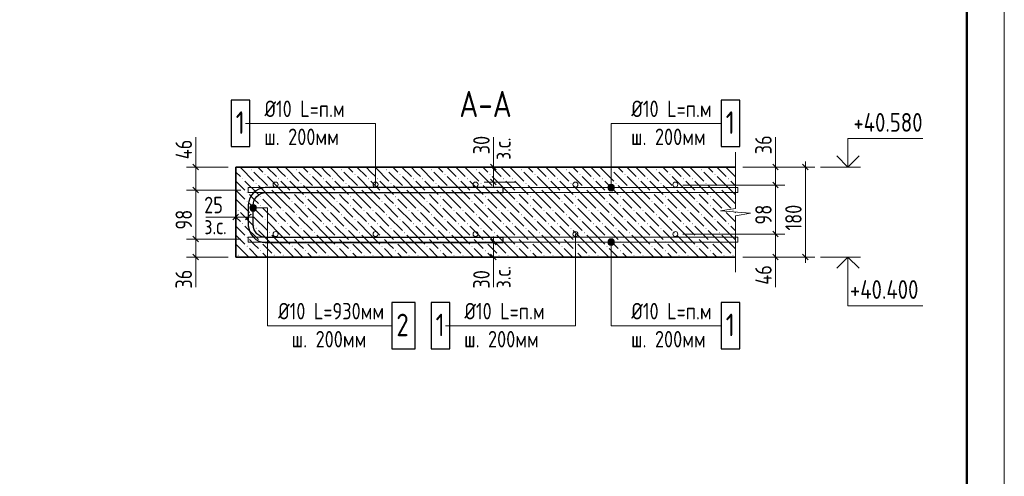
# Model space of a CAD drawing. Header units: millimetres. Extents: x 0 to 34506, y 0 to 42000.
# Tile 14 of 15: x 16565 to 29700, y 26521 to 32614. Entities that reach past the tile are written whole.
import ezdxf

# ---------------------------------------------------------------- set-up
doc = ezdxf.new("R2010")
doc.units = ezdxf.units.MM
for name, color, linetype, lineweight in [('Standard', 7, 'Continuous', 25), ('ЖБ Перекрытие верхний уровень', 7, 'Continuous', 35), ('Позиционная метка линия выноска', 7, 'Continuous', 13), ('Позиционная метка номер позиции', 7, 'Continuous', 13), ('Примечания', 7, 'Continuous', 25), ('Размерная выноска', 7, 'Continuous', 13)]:
    doc.layers.add(name, color=color, linetype=linetype, lineweight=lineweight)
doc.layers.add('Обрамление П-обр. равн.', color=7, linetype='Continuous', lineweight=25, true_color=0x5f1e0f)
doc.layers.add('Фоновоя арматура Х1', color=7, linetype='Continuous', lineweight=18, true_color=0x656565)
doc.styles.add('GOST 2.304-81', font='txt')

msp = doc.modelspace()

# ---------------------------------------------------------------- hatches: boundary and pattern name
at = {"layer": 'ЖБ Перекрытие верхний уровень', "linetype": 'Continuous', "lineweight": 13, "transparency": 33554687}
for points in [[(19653, 30611), (19660, 30617), (19666, 30611), (19660, 30604)], [(20253, 30611), (20260, 30617), (20266, 30611), (20260, 30604)], [(20853, 30611), (20860, 30617), (20866, 30611), (20860, 30604)], [(21453, 30611), (21460, 30617), (21466, 30611), (21460, 30604)], [(22053, 30611), (22060, 30617), (22066, 30611), (22060, 30604)], [(22653, 30611), (22660, 30617), (22666, 30611), (22660, 30604)], [(23253, 30611), (23260, 30617), (23266, 30611), (23260, 30604)], [(23853, 30611), (23860, 30617), (23866, 30611), (23860, 30604)], [(24453, 30611), (24460, 30617), (24466, 30611), (24460, 30604)], [(25053, 30611), (25060, 30617), (25066, 30611), (25060, 30604)], [(25653, 30611), (25660, 30617), (25666, 30611), (25660, 30604)], [(19533, 30491), (19540, 30497), (19546, 30491), (19540, 30484)], [(19833, 30551), (19840, 30557), (19846, 30551), (19840, 30544)], [(20013, 30491), (20020, 30497), (20026, 30491), (20020, 30484)], [(20133, 30491), (20140, 30497), (20146, 30491), (20140, 30484)], [(20433, 30551), (20440, 30557), (20446, 30551), (20440, 30544)], [(20613, 30491), (20620, 30497), (20626, 30491), (20620, 30484)], [(20733, 30491), (20740, 30497), (20746, 30491), (20740, 30484)], [(21033, 30551), (21040, 30557), (21046, 30551), (21040, 30544)], [(21213, 30491), (21220, 30497), (21226, 30491), (21220, 30484)], [(21333, 30491), (21340, 30497), (21346, 30491), (21340, 30484)], [(21633, 30551), (21640, 30557), (21646, 30551), (21640, 30544)], [(21813, 30491), (21820, 30497), (21826, 30491), (21820, 30484)], [(21933, 30491), (21940, 30497), (21946, 30491), (21940, 30484)], [(22233, 30551), (22240, 30557), (22246, 30551), (22240, 30544)], [(22413, 30491), (22420, 30497), (22426, 30491), (22420, 30484)], [(22533, 30491), (22540, 30497), (22546, 30491), (22540, 30484)], [(22833, 30551), (22840, 30557), (22846, 30551), (22840, 30544)], [(23013, 30491), (23020, 30497), (23026, 30491), (23020, 30484)], [(23133, 30491), (23140, 30497), (23146, 30491), (23140, 30484)], [(23433, 30551), (23440, 30557), (23446, 30551), (23440, 30544)], [(23613, 30491), (23620, 30497), (23626, 30491), (23620, 30484)], [(23733, 30491), (23740, 30497), (23746, 30491), (23740, 30484)], [(24033, 30551), (24040, 30557), (24046, 30551), (24040, 30544)], [(24213, 30491), (24220, 30497), (24226, 30491), (24220, 30484)], [(24333, 30491), (24340, 30497), (24346, 30491), (24340, 30484)], [(24633, 30551), (24640, 30557), (24646, 30551), (24640, 30544)], [(24813, 30491), (24820, 30497), (24826, 30491), (24820, 30484)], [(24933, 30491), (24940, 30497), (24946, 30491), (24940, 30484)], [(25233, 30551), (25240, 30557), (25246, 30551), (25240, 30544)], [(25413, 30491), (25420, 30497), (25426, 30491), (25420, 30484)], [(25533, 30491), (25540, 30497), (25546, 30491), (25540, 30484)], [(25833, 30551), (25840, 30557), (25846, 30551), (25840, 30544)], [(26013, 30491), (26020, 30497), (26026, 30491), (26020, 30484)], [(19713, 30431), (19720, 30437), (19726, 30431), (19720, 30424)], [(19893, 30371), (19900, 30377), (19906, 30371), (19900, 30364)], [(20313, 30431), (20320, 30437), (20326, 30431), (20320, 30424)], [(20493, 30371), (20500, 30377), (20506, 30371), (20500, 30364)], [(20913, 30431), (20920, 30437), (20926, 30431), (20920, 30424)], [(21093, 30371), (21100, 30377), (21106, 30371), (21100, 30364)], [(21513, 30431), (21520, 30437), (21526, 30431), (21520, 30424)], [(21693, 30371), (21700, 30377), (21706, 30371), (21700, 30364)], [(22113, 30431), (22120, 30437), (22126, 30431), (22120, 30424)], [(22293, 30371), (22300, 30377), (22306, 30371), (22300, 30364)], [(22713, 30431), (22720, 30437), (22726, 30431), (22720, 30424)], [(22893, 30371), (22900, 30377), (22906, 30371), (22900, 30364)], [(23313, 30431), (23320, 30437), (23326, 30431), (23320, 30424)], [(23493, 30371), (23500, 30377), (23506, 30371), (23500, 30364)], [(23913, 30431), (23920, 30437), (23926, 30431), (23920, 30424)], [(24093, 30371), (24100, 30377), (24106, 30371), (24100, 30364)], [(24513, 30431), (24520, 30437), (24526, 30431), (24520, 30424)], [(24693, 30371), (24700, 30377), (24706, 30371), (24700, 30364)], [(25113, 30431), (25120, 30437), (25126, 30431), (25120, 30424)], [(25293, 30371), (25300, 30377), (25306, 30371), (25300, 30364)], [(25713, 30431), (25720, 30437), (25726, 30431), (25720, 30424)], [(25893, 30371), (25900, 30377), (25906, 30371), (25900, 30364)], [(19593, 30311), (19600, 30317), (19606, 30311), (19600, 30304)], [(19773, 30251), (19780, 30257), (19786, 30251), (19780, 30244)], [(20193, 30311), (20200, 30317), (20206, 30311), (20200, 30304)], [(20373, 30251), (20380, 30257), (20386, 30251), (20380, 30244)], [(20793, 30311), (20800, 30317), (20806, 30311), (20800, 30304)], [(20973, 30251), (20980, 30257), (20986, 30251), (20980, 30244)], [(21393, 30311), (21400, 30317), (21406, 30311), (21400, 30304)], [(21573, 30251), (21580, 30257), (21586, 30251), (21580, 30244)], [(21993, 30311), (22000, 30317), (22006, 30311), (22000, 30304)], [(22173, 30251), (22180, 30257), (22186, 30251), (22180, 30244)], [(22593, 30311), (22600, 30317), (22606, 30311), (22600, 30304)], [(22773, 30251), (22780, 30257), (22786, 30251), (22780, 30244)], [(23193, 30311), (23200, 30317), (23206, 30311), (23200, 30304)], [(23373, 30251), (23380, 30257), (23386, 30251), (23380, 30244)], [(23793, 30311), (23800, 30317), (23806, 30311), (23800, 30304)], [(23973, 30251), (23980, 30257), (23986, 30251), (23980, 30244)], [(24393, 30311), (24400, 30317), (24406, 30311), (24400, 30304)], [(24573, 30251), (24580, 30257), (24586, 30251), (24580, 30244)], [(24993, 30311), (25000, 30317), (25006, 30311), (25000, 30304)], [(25173, 30251), (25180, 30257), (25186, 30251), (25180, 30244)], [(25593, 30311), (25600, 30317), (25606, 30311), (25600, 30304)], [(25773, 30251), (25780, 30257), (25786, 30251), (25780, 30244)], [(19593, 30191), (19600, 30197), (19606, 30191), (19600, 30184)], [(19773, 30131), (19780, 30137), (19786, 30131), (19780, 30124)], [(20193, 30191), (20200, 30197), (20206, 30191), (20200, 30184)], [(20373, 30131), (20380, 30137), (20386, 30131), (20380, 30124)], [(20793, 30191), (20800, 30197), (20806, 30191), (20800, 30184)], [(20973, 30131), (20980, 30137), (20986, 30131), (20980, 30124)], [(21393, 30191), (21400, 30197), (21406, 30191), (21400, 30184)], [(21573, 30131), (21580, 30137), (21586, 30131), (21580, 30124)], [(21993, 30191), (22000, 30197), (22006, 30191), (22000, 30184)], [(22173, 30131), (22180, 30137), (22186, 30131), (22180, 30124)], [(22593, 30191), (22600, 30197), (22606, 30191), (22600, 30184)], [(22773, 30131), (22780, 30137), (22786, 30131), (22780, 30124)], [(23193, 30191), (23200, 30197), (23206, 30191), (23200, 30184)], [(23373, 30131), (23380, 30137), (23386, 30131), (23380, 30124)], [(23793, 30191), (23800, 30197), (23806, 30191), (23800, 30184)], [(23973, 30131), (23980, 30137), (23986, 30131), (23980, 30124)], [(24393, 30191), (24400, 30197), (24406, 30191), (24400, 30184)], [(24573, 30131), (24580, 30137), (24586, 30131), (24580, 30124)], [(24993, 30191), (25000, 30197), (25006, 30191), (25000, 30184)], [(25173, 30131), (25180, 30137), (25186, 30131), (25180, 30124)], [(25593, 30191), (25600, 30197), (25606, 30191), (25600, 30184)], [(25773, 30131), (25780, 30137), (25786, 30131), (25780, 30124)], [(19473, 30071), (19480, 30077), (19486, 30071), (19480, 30064)], [(19653, 30011), (19660, 30017), (19666, 30011), (19660, 30004)], [(19833, 29951), (19840, 29957), (19846, 29951), (19840, 29944)], [(19953, 30071), (19960, 30077), (19966, 30071), (19960, 30064)], [(20073, 30071), (20080, 30077), (20086, 30071), (20080, 30064)], [(20253, 30011), (20260, 30017), (20266, 30011), (20260, 30004)], [(20433, 29951), (20440, 29957), (20446, 29951), (20440, 29944)], [(20553, 30071), (20560, 30077), (20566, 30071), (20560, 30064)], [(20673, 30071), (20680, 30077), (20686, 30071), (20680, 30064)], [(20853, 30011), (20860, 30017), (20866, 30011), (20860, 30004)], [(21033, 29951), (21040, 29957), (21046, 29951), (21040, 29944)], [(21153, 30071), (21160, 30077), (21166, 30071), (21160, 30064)], [(21273, 30071), (21280, 30077), (21286, 30071), (21280, 30064)], [(21453, 30011), (21460, 30017), (21466, 30011), (21460, 30004)], [(21633, 29951), (21640, 29957), (21646, 29951), (21640, 29944)], [(21753, 30071), (21760, 30077), (21766, 30071), (21760, 30064)], [(21873, 30071), (21880, 30077), (21886, 30071), (21880, 30064)], [(22053, 30011), (22060, 30017), (22066, 30011), (22060, 30004)], [(22233, 29951), (22240, 29957), (22246, 29951), (22240, 29944)], [(22353, 30071), (22360, 30077), (22366, 30071), (22360, 30064)], [(22473, 30071), (22480, 30077), (22486, 30071), (22480, 30064)], [(22653, 30011), (22660, 30017), (22666, 30011), (22660, 30004)], [(22833, 29951), (22840, 29957), (22846, 29951), (22840, 29944)], [(22953, 30071), (22960, 30077), (22966, 30071), (22960, 30064)], [(23073, 30071), (23080, 30077), (23086, 30071), (23080, 30064)], [(23253, 30011), (23260, 30017), (23266, 30011), (23260, 30004)], [(23433, 29951), (23440, 29957), (23446, 29951), (23440, 29944)], [(23553, 30071), (23560, 30077), (23566, 30071), (23560, 30064)], [(23673, 30071), (23680, 30077), (23686, 30071), (23680, 30064)], [(23853, 30011), (23860, 30017), (23866, 30011), (23860, 30004)], [(24033, 29951), (24040, 29957), (24046, 29951), (24040, 29944)], [(24153, 30071), (24160, 30077), (24166, 30071), (24160, 30064)], [(24273, 30071), (24280, 30077), (24286, 30071), (24280, 30064)], [(24453, 30011), (24460, 30017), (24466, 30011), (24460, 30004)], [(24633, 29951), (24640, 29957), (24646, 29951), (24640, 29944)], [(24753, 30071), (24760, 30077), (24766, 30071), (24760, 30064)], [(24873, 30071), (24880, 30077), (24886, 30071), (24880, 30064)], [(25053, 30011), (25060, 30017), (25066, 30011), (25060, 30004)], [(25233, 29951), (25240, 29957), (25246, 29951), (25240, 29944)], [(25353, 30071), (25360, 30077), (25366, 30071), (25360, 30064)], [(25473, 30071), (25480, 30077), (25486, 30071), (25480, 30064)], [(25653, 30011), (25660, 30017), (25666, 30011), (25660, 30004)], [(25833, 29951), (25840, 29957), (25846, 29951), (25840, 29944)], [(25953, 30071), (25960, 30077), (25966, 30071), (25960, 30064)], [(26073, 30071), (26080, 30077), (26086, 30071), (26080, 30064)], [(19533, 29891), (19540, 29897), (19546, 29891), (19540, 29884)], [(19713, 29831), (19720, 29837), (19726, 29831), (19720, 29824)], [(20013, 29891), (20020, 29897), (20026, 29891), (20020, 29884)], [(20133, 29891), (20140, 29897), (20146, 29891), (20140, 29884)], [(20313, 29831), (20320, 29837), (20326, 29831), (20320, 29824)], [(20613, 29891), (20620, 29897), (20626, 29891), (20620, 29884)], [(20733, 29891), (20740, 29897), (20746, 29891), (20740, 29884)], [(20913, 29831), (20920, 29837), (20926, 29831), (20920, 29824)], [(21213, 29891), (21220, 29897), (21226, 29891), (21220, 29884)], [(21333, 29891), (21340, 29897), (21346, 29891), (21340, 29884)], [(21513, 29831), (21520, 29837), (21526, 29831), (21520, 29824)], [(21813, 29891), (21820, 29897), (21826, 29891), (21820, 29884)], [(21933, 29891), (21940, 29897), (21946, 29891), (21940, 29884)], [(22113, 29831), (22120, 29837), (22126, 29831), (22120, 29824)], [(22413, 29891), (22420, 29897), (22426, 29891), (22420, 29884)], [(22533, 29891), (22540, 29897), (22546, 29891), (22540, 29884)], [(22713, 29831), (22720, 29837), (22726, 29831), (22720, 29824)], [(23013, 29891), (23020, 29897), (23026, 29891), (23020, 29884)], [(23133, 29891), (23140, 29897), (23146, 29891), (23140, 29884)], [(23313, 29831), (23320, 29837), (23326, 29831), (23320, 29824)], [(23613, 29891), (23620, 29897), (23626, 29891), (23620, 29884)], [(23733, 29891), (23740, 29897), (23746, 29891), (23740, 29884)], [(23913, 29831), (23920, 29837), (23926, 29831), (23920, 29824)], [(24213, 29891), (24220, 29897), (24226, 29891), (24220, 29884)], [(24333, 29891), (24340, 29897), (24346, 29891), (24340, 29884)], [(24513, 29831), (24520, 29837), (24526, 29831), (24520, 29824)], [(24813, 29891), (24820, 29897), (24826, 29891), (24820, 29884)], [(24933, 29891), (24940, 29897), (24946, 29891), (24940, 29884)], [(25113, 29831), (25120, 29837), (25126, 29831), (25120, 29824)], [(25413, 29891), (25420, 29897), (25426, 29891), (25420, 29884)], [(25533, 29891), (25540, 29897), (25546, 29891), (25540, 29884)], [(25713, 29831), (25720, 29837), (25726, 29831), (25720, 29824)], [(26013, 29891), (26020, 29897), (26026, 29891), (26020, 29884)], [(19593, 29711), (19600, 29717), (19606, 29711), (19600, 29704)], [(19893, 29771), (19900, 29777), (19906, 29771), (19900, 29764)], [(20193, 29711), (20200, 29717), (20206, 29711), (20200, 29704)], [(20493, 29771), (20500, 29777), (20506, 29771), (20500, 29764)], [(20793, 29711), (20800, 29717), (20806, 29711), (20800, 29704)], [(21093, 29771), (21100, 29777), (21106, 29771), (21100, 29764)], [(21393, 29711), (21400, 29717), (21406, 29711), (21400, 29704)], [(21693, 29771), (21700, 29777), (21706, 29771), (21700, 29764)], [(21993, 29711), (22000, 29717), (22006, 29711), (22000, 29704)], [(22293, 29771), (22300, 29777), (22306, 29771), (22300, 29764)], [(22593, 29711), (22600, 29717), (22606, 29711), (22600, 29704)], [(22893, 29771), (22900, 29777), (22906, 29771), (22900, 29764)], [(23193, 29711), (23200, 29717), (23206, 29711), (23200, 29704)], [(23493, 29771), (23500, 29777), (23506, 29771), (23500, 29764)], [(23793, 29711), (23800, 29717), (23806, 29711), (23800, 29704)], [(24093, 29771), (24100, 29777), (24106, 29771), (24100, 29764)], [(24393, 29711), (24400, 29717), (24406, 29711), (24400, 29704)], [(24693, 29771), (24700, 29777), (24706, 29771), (24700, 29764)], [(24993, 29711), (25000, 29717), (25006, 29711), (25000, 29704)], [(25293, 29771), (25300, 29777), (25306, 29771), (25300, 29764)], [(25593, 29711), (25600, 29717), (25606, 29711), (25600, 29704)], [(25893, 29771), (25900, 29777), (25906, 29771), (25900, 29764)], [(19593, 29591), (19600, 29597), (19606, 29591), (19600, 29584)], [(19773, 29651), (19780, 29657), (19786, 29651), (19780, 29644)], [(20193, 29591), (20200, 29597), (20206, 29591), (20200, 29584)], [(20373, 29651), (20380, 29657), (20386, 29651), (20380, 29644)], [(20793, 29591), (20800, 29597), (20806, 29591), (20800, 29584)], [(20973, 29651), (20980, 29657), (20986, 29651), (20980, 29644)], [(21393, 29591), (21400, 29597), (21406, 29591), (21400, 29584)], [(21573, 29651), (21580, 29657), (21586, 29651), (21580, 29644)], [(21993, 29591), (22000, 29597), (22006, 29591), (22000, 29584)], [(22173, 29651), (22180, 29657), (22186, 29651), (22180, 29644)], [(22593, 29591), (22600, 29597), (22606, 29591), (22600, 29584)], [(22773, 29651), (22780, 29657), (22786, 29651), (22780, 29644)], [(23193, 29591), (23200, 29597), (23206, 29591), (23200, 29584)], [(23373, 29651), (23380, 29657), (23386, 29651), (23380, 29644)], [(23793, 29591), (23800, 29597), (23806, 29591), (23800, 29584)], [(23973, 29651), (23980, 29657), (23986, 29651), (23980, 29644)], [(24393, 29591), (24400, 29597), (24406, 29591), (24400, 29584)], [(24573, 29651), (24580, 29657), (24586, 29651), (24580, 29644)], [(24993, 29591), (25000, 29597), (25006, 29591), (25000, 29584)], [(25173, 29651), (25180, 29657), (25186, 29651), (25180, 29644)], [(25593, 29591), (25600, 29597), (25606, 29591), (25600, 29584)], [(25773, 29651), (25780, 29657), (25786, 29651), (25780, 29644)], [(19473, 29471), (19480, 29477), (19486, 29471), (19480, 29464)], [(19773, 29531), (19780, 29537), (19786, 29531), (19780, 29524)], [(19953, 29471), (19960, 29477), (19966, 29471), (19960, 29464)], [(20073, 29471), (20080, 29477), (20086, 29471), (20080, 29464)], [(20373, 29531), (20380, 29537), (20386, 29531), (20380, 29524)], [(20553, 29471), (20560, 29477), (20566, 29471), (20560, 29464)], [(20673, 29471), (20680, 29477), (20686, 29471), (20680, 29464)], [(20973, 29531), (20980, 29537), (20986, 29531), (20980, 29524)], [(21153, 29471), (21160, 29477), (21166, 29471), (21160, 29464)], [(21273, 29471), (21280, 29477), (21286, 29471), (21280, 29464)], [(21573, 29531), (21580, 29537), (21586, 29531), (21580, 29524)], [(21753, 29471), (21760, 29477), (21766, 29471), (21760, 29464)], [(21873, 29471), (21880, 29477), (21886, 29471), (21880, 29464)], [(22173, 29531), (22180, 29537), (22186, 29531), (22180, 29524)], [(22353, 29471), (22360, 29477), (22366, 29471), (22360, 29464)], [(22473, 29471), (22480, 29477), (22486, 29471), (22480, 29464)], [(22773, 29531), (22780, 29537), (22786, 29531), (22780, 29524)], [(22953, 29471), (22960, 29477), (22966, 29471), (22960, 29464)], [(23073, 29471), (23080, 29477), (23086, 29471), (23080, 29464)], [(23373, 29531), (23380, 29537), (23386, 29531), (23380, 29524)], [(23553, 29471), (23560, 29477), (23566, 29471), (23560, 29464)], [(23673, 29471), (23680, 29477), (23686, 29471), (23680, 29464)], [(23973, 29531), (23980, 29537), (23986, 29531), (23980, 29524)], [(24153, 29471), (24160, 29477), (24166, 29471), (24160, 29464)], [(24273, 29471), (24280, 29477), (24286, 29471), (24280, 29464)], [(24573, 29531), (24580, 29537), (24586, 29531), (24580, 29524)], [(24753, 29471), (24760, 29477), (24766, 29471), (24760, 29464)], [(24873, 29471), (24880, 29477), (24886, 29471), (24880, 29464)], [(25173, 29531), (25180, 29537), (25186, 29531), (25180, 29524)], [(25353, 29471), (25360, 29477), (25366, 29471), (25360, 29464)], [(25473, 29471), (25480, 29477), (25486, 29471), (25480, 29464)], [(25773, 29531), (25780, 29537), (25786, 29531), (25780, 29524)], [(25953, 29471), (25960, 29477), (25966, 29471), (25960, 29464)], [(26073, 29471), (26080, 29477), (26086, 29471), (26080, 29464)]]:
    msp.add_hatch(color=7, dxfattribs=at).paths.add_polyline_path(points, flags=16)
at = {"layer": 'Позиционная метка линия выноска', "linetype": 'Continuous', "lineweight": 13, "transparency": 33554687}
for points in [[(24494, 30397), (24417, 30397), (24410, 30374)], [(24494, 30397), (24410, 30374), (24500, 30374)], [(24500, 30374), (24410, 30374), (24417, 30352)], [(24478, 30413), (24433, 30413), (24417, 30397)], [(24478, 30413), (24417, 30397), (24494, 30397)], [(24500, 30374), (24417, 30352), (24494, 30352)], [(24494, 30352), (24417, 30352), (24433, 30335)], [(24433, 30413), (24478, 30413), (24455, 30419)], [(24494, 30352), (24433, 30335), (24478, 30335)], [(24478, 30335), (24433, 30335), (24455, 30329)], [(19642, 30080), (19642, 30125), (19635, 30102)], [(19658, 30064), (19658, 30141), (19642, 30125)], [(19658, 30064), (19642, 30125), (19642, 30080)], [(19680, 30057), (19680, 30147), (19658, 30141)], [(19680, 30057), (19658, 30141), (19658, 30064)], [(19703, 30064), (19703, 30141), (19680, 30147)], [(19703, 30064), (19680, 30147), (19680, 30057)], [(19719, 30080), (19719, 30125), (19703, 30141)], [(19719, 30080), (19703, 30141), (19703, 30064)], [(19719, 30125), (19719, 30080), (19725, 30102)], [(24417, 29670), (24494, 29670), (24478, 29686)], [(24417, 29670), (24478, 29686), (24433, 29686)], [(24433, 29686), (24478, 29686), (24455, 29692)], [(24410, 29647), (24500, 29647), (24494, 29670)], [(24410, 29647), (24494, 29670), (24417, 29670)], [(24417, 29625), (24500, 29647), (24410, 29647)], [(24417, 29625), (24494, 29625), (24500, 29647)], [(24433, 29609), (24494, 29625), (24417, 29625)], [(24433, 29609), (24478, 29609), (24494, 29625)], [(24478, 29609), (24433, 29609), (24455, 29602)]]:
    msp.add_hatch(color=7, dxfattribs=at).paths.add_polyline_path(points)

# ---------------------------------------------------------------- linework, layer by layer
at = {"layer": 'Standard', "color": 251, "linetype": 'Continuous', "lineweight": 13, "true_color": 0x656565, "transparency": 33554687}
for p, q in [((18914, 30647), (18789, 30647)), ((18914, 30647), (19039, 30647)), ((18914, 30647), (19347, 30647)), ((22885, 30647), (22760, 30647)), ((22885, 30647), (23010, 30647)), ((22885, 30647), (23185, 30647)), ((27047, 30647), (26214, 30647)), ((26647, 30647), (26522, 30647)), ((26647, 30647), (26772, 30647)), ((27047, 30647), (26922, 30647)), ((27047, 30647), (27172, 30647)), ((22885, 30447), (22760, 30447)), ((22885, 30447), (23010, 30447)), ((22885, 30447), (23184, 30447)), ((26647, 30407), (26522, 30407)), ((26647, 30407), (26772, 30407)), ((18914, 30341), (18789, 30341)), ((18914, 30341), (19039, 30341)), ((18914, 30341), (19514, 30341)), ((19447, 29981), (19447, 30106)), ((19614, 29981), (19614, 30106)), ((19447, 29981), (19447, 29856)), ((19447, 29981), (19447, 29814)), ((19614, 29981), (19614, 29856)), ((19614, 29981), (19614, 29881)), ((18914, 29687), (18789, 29687)), ((18914, 29687), (19039, 29687)), ((18914, 29687), (19514, 29687)), ((26647, 29754), (26522, 29754)), ((26647, 29754), (26772, 29754)), ((22885, 29647), (22760, 29647)), ((22885, 29647), (23010, 29647)), ((22885, 29647), (23184, 29647)), ((18914, 29447), (18789, 29447)), ((18914, 29447), (19039, 29447)), ((18914, 29447), (19347, 29447)), ((22885, 29447), (22760, 29447)), ((22885, 29447), (23010, 29447)), ((27047, 29447), (26214, 29447)), ((26647, 29447), (26522, 29447)), ((26647, 29447), (26772, 29447)), ((27047, 29447), (26922, 29447)), ((27047, 29447), (27172, 29447))]:
    msp.add_line(p, q, dxfattribs=at)
at = {"layer": 'Standard', "color": 7, "linetype": 'Continuous', "lineweight": 13, "transparency": 33554687}
for p, q in [((18876, 30685), (18951, 30610)), ((18914, 30647), (18914, 30722)), ((18914, 30647), (18914, 30341)), ((22923, 30610), (22848, 30685)), ((22885, 30647), (22885, 30722)), ((22885, 30447), (22885, 30647)), ((26610, 30685), (26685, 30610)), ((26647, 30647), (26647, 30722)), ((26647, 30647), (26647, 30407)), ((27085, 30610), (27010, 30685)), ((27047, 30647), (27047, 30722)), ((27247, 30647), (27780, 30647)), ((22923, 30410), (22848, 30485)), ((18876, 30378), (18951, 30303)), ((22885, 30447), (22885, 30372)), ((26610, 30445), (26685, 30370)), ((26647, 30407), (26647, 29754)), ((18914, 30341), (18914, 29687)), ((19447, 29981), (19372, 29981)), ((19485, 30018), (19410, 29943)), ((19614, 29981), (19447, 29981)), ((19651, 30018), (19576, 29943)), ((19614, 29981), (19689, 29981)), ((18876, 29725), (18951, 29650)), ((18914, 29687), (18914, 29447)), ((22848, 29685), (22923, 29610)), ((22885, 29647), (22885, 29722)), ((26610, 29792), (26685, 29717)), ((26647, 29754), (26647, 29447)), ((22885, 29647), (22885, 29447)), ((18876, 29485), (18951, 29410)), ((18914, 29447), (18914, 29372)), ((22848, 29485), (22923, 29410)), ((22885, 29447), (22885, 29372)), ((26610, 29485), (26685, 29410)), ((26647, 29447), (26647, 29372)), ((27085, 29410), (27010, 29485)), ((27047, 29447), (27047, 29372)), ((27247, 29447), (27780, 29447))]:
    msp.add_line(p, q, dxfattribs=at)
msp.add_lwpolyline([(0, 0), (29700, 0), (29700, 42000), (0, 42000), (0, 0)], close=True, dxfattribs=at)
at = {"layer": 'Standard', "color": 7, "linetype": 'Continuous', "lineweight": 50, "transparency": 33554687}
msp.add_lwpolyline([(2000, 41500), (29200, 41500), (29200, 500), (2000, 500), (2000, 41500)], close=True, dxfattribs=at)
at = {"layer": 'Standard', "color": 7, "linetype": 'Continuous', "lineweight": 13, "transparency": 33554687}
for points in [[(27614, 30647), (27614, 31027), (28614, 31027)], [(27465, 30796), (27614, 30647), (27762, 30796)], [(27047, 29447), (27047, 29869), (27047, 29869), (27047, 30647)], [(27465, 29299), (27614, 29447), (27762, 29299)], [(27614, 29447), (27614, 28797), (28614, 28797)]]:
    msp.add_lwpolyline(points, dxfattribs=at)
at = {"layer": 'Standard', "color": 251, "linetype": 'Continuous', "lineweight": 13, "true_color": 0x656565, "transparency": 33554687}
for points in [[(26647, 30647), (26630, 30647), (26630, 30647), (26630, 30647), (26630, 30647), (26214, 30647)], [(26647, 30407), (26630, 30407), (26630, 30407), (26630, 30407), (26630, 30407), (25412, 30407)], [(26647, 29754), (26630, 29754), (26630, 29754), (25412, 29754)], [(22885, 29447), (23107, 29447), (23107, 29447), (23185, 29447)], [(26647, 29447), (26630, 29447), (26630, 29447), (26214, 29447)]]:
    msp.add_lwpolyline(points, dxfattribs=at)
at = {"layer": 'ЖБ Перекрытие верхний уровень', "color": 7, "linetype": 'Continuous', "lineweight": 35, "transparency": 33554687}
for p, q in [((26114, 30647), (19447, 30647)), ((19447, 30647), (19447, 29447)), ((19447, 29447), (26114, 29447))]:
    msp.add_line(p, q, dxfattribs=at)
at = {"layer": 'ЖБ Перекрытие верхний уровень', "color": 9, "linetype": 'Continuous', "lineweight": 13, "true_color": 0xc7c7c7, "transparency": 33554687}
for p, q in [((19510, 30641), (19690, 30461)), ((19623, 30647), (19630, 30641)), ((19743, 30647), (19810, 30581)), ((19863, 30647), (19990, 30521)), ((20050, 30581), (19990, 30641)), ((20110, 30641), (20290, 30461)), ((20223, 30647), (20230, 30641)), ((20343, 30647), (20410, 30581)), ((20463, 30647), (20590, 30521)), ((20650, 30581), (20590, 30641)), ((20710, 30641), (20890, 30461)), ((20823, 30647), (20830, 30641)), ((20943, 30647), (21010, 30581)), ((21063, 30647), (21190, 30521)), ((21250, 30581), (21190, 30641)), ((21310, 30641), (21490, 30461)), ((21423, 30647), (21430, 30641)), ((21543, 30647), (21610, 30581)), ((21663, 30647), (21790, 30521)), ((21850, 30581), (21790, 30641)), ((21910, 30641), (22090, 30461)), ((22023, 30647), (22030, 30641)), ((22143, 30647), (22210, 30581)), ((22263, 30647), (22390, 30521)), ((22450, 30581), (22390, 30641)), ((22510, 30641), (22690, 30461)), ((22623, 30647), (22630, 30641)), ((22743, 30647), (22810, 30581)), ((22863, 30647), (22990, 30521)), ((23050, 30581), (22990, 30641)), ((23110, 30641), (23290, 30461)), ((23223, 30647), (23230, 30641)), ((23343, 30647), (23410, 30581)), ((23463, 30647), (23590, 30521)), ((23650, 30581), (23590, 30641)), ((23710, 30641), (23890, 30461)), ((23823, 30647), (23830, 30641)), ((23943, 30647), (24010, 30581)), ((24063, 30647), (24190, 30521)), ((24250, 30581), (24190, 30641)), ((24310, 30641), (24490, 30461)), ((24423, 30647), (24430, 30641)), ((24543, 30647), (24610, 30581)), ((24663, 30647), (24790, 30521)), ((24850, 30581), (24790, 30641)), ((24910, 30641), (25090, 30461)), ((25023, 30647), (25030, 30641)), ((25143, 30647), (25210, 30581)), ((25263, 30647), (25390, 30521)), ((25450, 30581), (25390, 30641)), ((25510, 30641), (25690, 30461)), ((25623, 30647), (25630, 30641)), ((25743, 30647), (25810, 30581)), ((25863, 30647), (25990, 30521)), ((26050, 30581), (25990, 30641)), ((26110, 30641), (26114, 30637)), ((19450, 30581), (19447, 30584)), ((19510, 30521), (19450, 30581)), ((19690, 30581), (19870, 30401)), ((20050, 30341), (19870, 30521)), ((20110, 30521), (20050, 30581)), ((20290, 30581), (20470, 30401)), ((20650, 30341), (20470, 30521)), ((20710, 30521), (20650, 30581)), ((20890, 30581), (21070, 30401)), ((21250, 30341), (21070, 30521)), ((21310, 30521), (21250, 30581)), ((21490, 30581), (21670, 30401)), ((21850, 30341), (21670, 30521)), ((21910, 30521), (21850, 30581)), ((22090, 30581), (22270, 30401)), ((22450, 30341), (22270, 30521)), ((22510, 30521), (22450, 30581)), ((22690, 30581), (22870, 30401)), ((23050, 30341), (22870, 30521)), ((23110, 30521), (23050, 30581)), ((23290, 30581), (23470, 30401)), ((23650, 30341), (23470, 30521)), ((23710, 30521), (23650, 30581)), ((23890, 30581), (24070, 30401)), ((24250, 30341), (24070, 30521)), ((24310, 30521), (24250, 30581)), ((24490, 30581), (24670, 30401)), ((24850, 30341), (24670, 30521)), ((24910, 30521), (24850, 30581)), ((25090, 30581), (25270, 30401)), ((25450, 30341), (25270, 30521)), ((25510, 30521), (25450, 30581)), ((25690, 30581), (25870, 30401)), ((26050, 30341), (25870, 30521)), ((26110, 30521), (26050, 30581)), ((19450, 30341), (19447, 30344)), ((19450, 30461), (19570, 30341)), ((19450, 30341), (19570, 30221)), ((19570, 30461), (19750, 30281)), ((19930, 30221), (19750, 30401)), ((19930, 30341), (20050, 30221)), ((20050, 30461), (20170, 30341)), ((20050, 30341), (20170, 30221)), ((20170, 30461), (20350, 30281)), ((20530, 30221), (20350, 30401)), ((20530, 30341), (20650, 30221)), ((20650, 30461), (20770, 30341)), ((20650, 30341), (20770, 30221)), ((20770, 30461), (20950, 30281)), ((21130, 30221), (20950, 30401)), ((21130, 30341), (21250, 30221)), ((21250, 30461), (21370, 30341)), ((21250, 30341), (21370, 30221)), ((21370, 30461), (21550, 30281)), ((21730, 30221), (21550, 30401)), ((21730, 30341), (21850, 30221)), ((21850, 30461), (21970, 30341)), ((21850, 30341), (21970, 30221)), ((21970, 30461), (22150, 30281)), ((22330, 30221), (22150, 30401)), ((22330, 30341), (22450, 30221)), ((22450, 30461), (22570, 30341)), ((22450, 30341), (22570, 30221)), ((22570, 30461), (22750, 30281)), ((22930, 30221), (22750, 30401)), ((22930, 30341), (23050, 30221)), ((23050, 30461), (23170, 30341)), ((23050, 30341), (23170, 30221)), ((23170, 30461), (23350, 30281)), ((23530, 30221), (23350, 30401)), ((23530, 30341), (23650, 30221)), ((23650, 30461), (23770, 30341)), ((23650, 30341), (23770, 30221)), ((23770, 30461), (23950, 30281)), ((24130, 30221), (23950, 30401)), ((24130, 30341), (24250, 30221)), ((24250, 30461), (24370, 30341)), ((24250, 30341), (24370, 30221)), ((24370, 30461), (24550, 30281)), ((24730, 30221), (24550, 30401)), ((24730, 30341), (24850, 30221)), ((24850, 30461), (24970, 30341)), ((24850, 30341), (24970, 30221)), ((24970, 30461), (25150, 30281)), ((25330, 30221), (25150, 30401)), ((25330, 30341), (25450, 30221)), ((25450, 30461), (25570, 30341)), ((25450, 30341), (25570, 30221)), ((25570, 30461), (25750, 30281)), ((25930, 30221), (25750, 30401)), ((25930, 30341), (26050, 30221)), ((26050, 30461), (26114, 30397)), ((26050, 30341), (26114, 30277)), ((19447, 30224), (19450, 30221)), ((19450, 30221), (19630, 30041)), ((19690, 30221), (19630, 30281)), ((19750, 30161), (19690, 30221)), ((19810, 30221), (19930, 30101)), ((19930, 30221), (20050, 30101)), ((20050, 30221), (20230, 30041)), ((20290, 30221), (20230, 30281)), ((20350, 30161), (20290, 30221)), ((20410, 30221), (20530, 30101)), ((20530, 30221), (20650, 30101)), ((20650, 30221), (20830, 30041)), ((20890, 30221), (20830, 30281)), ((20950, 30161), (20890, 30221)), ((21010, 30221), (21130, 30101)), ((21130, 30221), (21250, 30101)), ((21250, 30221), (21430, 30041)), ((21490, 30221), (21430, 30281)), ((21550, 30161), (21490, 30221)), ((21610, 30221), (21730, 30101)), ((21730, 30221), (21850, 30101)), ((21850, 30221), (22030, 30041)), ((22090, 30221), (22030, 30281)), ((22150, 30161), (22090, 30221)), ((22210, 30221), (22330, 30101)), ((22330, 30221), (22450, 30101)), ((22450, 30221), (22630, 30041)), ((22690, 30221), (22630, 30281)), ((22750, 30161), (22690, 30221)), ((22810, 30221), (22930, 30101)), ((22930, 30221), (23050, 30101)), ((23050, 30221), (23230, 30041)), ((23290, 30221), (23230, 30281)), ((23350, 30161), (23290, 30221)), ((23410, 30221), (23530, 30101)), ((23530, 30221), (23650, 30101)), ((23650, 30221), (23830, 30041)), ((23890, 30221), (23830, 30281)), ((23950, 30161), (23890, 30221)), ((24010, 30221), (24130, 30101)), ((24130, 30221), (24250, 30101)), ((24250, 30221), (24430, 30041)), ((24490, 30221), (24430, 30281)), ((24550, 30161), (24490, 30221)), ((24610, 30221), (24730, 30101)), ((24730, 30221), (24850, 30101)), ((24850, 30221), (25030, 30041)), ((25090, 30221), (25030, 30281)), ((25150, 30161), (25090, 30221)), ((25210, 30221), (25330, 30101)), ((25330, 30221), (25450, 30101)), ((25450, 30221), (25630, 30041)), ((25690, 30221), (25630, 30281)), ((25750, 30161), (25690, 30221)), ((25810, 30221), (25930, 30101)), ((25930, 30221), (26050, 30101)), ((26050, 30221), (26114, 30157)), ((19447, 30104), (19450, 30101)), ((19630, 30161), (19810, 29981)), ((19810, 30101), (19990, 29921)), ((20230, 30161), (20410, 29981)), ((20410, 30101), (20590, 29921)), ((20830, 30161), (21010, 29981)), ((21010, 30101), (21190, 29921)), ((21430, 30161), (21610, 29981)), ((21610, 30101), (21790, 29921)), ((22030, 30161), (22210, 29981)), ((22210, 30101), (22390, 29921)), ((22630, 30161), (22810, 29981)), ((22810, 30101), (22990, 29921)), ((23230, 30161), (23410, 29981)), ((23410, 30101), (23590, 29921)), ((23830, 30161), (24010, 29981)), ((24010, 30101), (24190, 29921)), ((24430, 30161), (24610, 29981)), ((24610, 30101), (24790, 29921)), ((25030, 30161), (25210, 29981)), ((25210, 30101), (25390, 29921)), ((25630, 30161), (25810, 29981)), ((25810, 30101), (25990, 29921)), ((19450, 29981), (19447, 29984)), ((19510, 29921), (19450, 29981)), ((19510, 30041), (19690, 29861)), ((19690, 29981), (19870, 29801)), ((20050, 29981), (19990, 30041)), ((20110, 29921), (20050, 29981)), ((20110, 30041), (20290, 29861)), ((20290, 29981), (20470, 29801)), ((20650, 29981), (20590, 30041)), ((20710, 29921), (20650, 29981)), ((20710, 30041), (20890, 29861)), ((20890, 29981), (21070, 29801)), ((21250, 29981), (21190, 30041)), ((21310, 29921), (21250, 29981)), ((21310, 30041), (21490, 29861)), ((21490, 29981), (21670, 29801)), ((21850, 29981), (21790, 30041)), ((21910, 29921), (21850, 29981)), ((21910, 30041), (22090, 29861)), ((22090, 29981), (22270, 29801)), ((22450, 29981), (22390, 30041)), ((22510, 29921), (22450, 29981)), ((22510, 30041), (22690, 29861)), ((22690, 29981), (22870, 29801)), ((23050, 29981), (22990, 30041)), ((23110, 29921), (23050, 29981)), ((23110, 30041), (23290, 29861)), ((23290, 29981), (23470, 29801)), ((23650, 29981), (23590, 30041)), ((23710, 29921), (23650, 29981)), ((23710, 30041), (23890, 29861)), ((23890, 29981), (24070, 29801)), ((24250, 29981), (24190, 30041)), ((24310, 29921), (24250, 29981)), ((24310, 30041), (24490, 29861)), ((24490, 29981), (24670, 29801)), ((24850, 29981), (24790, 30041)), ((24910, 29921), (24850, 29981)), ((24910, 30041), (25090, 29861)), ((25090, 29981), (25270, 29801)), ((25450, 29981), (25390, 30041)), ((25510, 29921), (25450, 29981)), ((25510, 30041), (25690, 29861)), ((25690, 29981), (25870, 29801)), ((26050, 29981), (25990, 30041)), ((26110, 29921), (26050, 29981)), ((26110, 30041), (26114, 30037)), ((19450, 29861), (19570, 29741)), ((19570, 29861), (19750, 29681)), ((20050, 29741), (19870, 29921)), ((20050, 29861), (20170, 29741)), ((20170, 29861), (20350, 29681)), ((20650, 29741), (20470, 29921)), ((20650, 29861), (20770, 29741)), ((20770, 29861), (20950, 29681)), ((21250, 29741), (21070, 29921)), ((21250, 29861), (21370, 29741)), ((21370, 29861), (21550, 29681)), ((21850, 29741), (21670, 29921)), ((21850, 29861), (21970, 29741)), ((21970, 29861), (22150, 29681)), ((22450, 29741), (22270, 29921)), ((22450, 29861), (22570, 29741)), ((22570, 29861), (22750, 29681)), ((23050, 29741), (22870, 29921)), ((23050, 29861), (23170, 29741)), ((23170, 29861), (23350, 29681)), ((23650, 29741), (23470, 29921)), ((23650, 29861), (23770, 29741)), ((23770, 29861), (23950, 29681)), ((24250, 29741), (24070, 29921)), ((24250, 29861), (24370, 29741)), ((24370, 29861), (24550, 29681)), ((24850, 29741), (24670, 29921)), ((24850, 29861), (24970, 29741)), ((24970, 29861), (25150, 29681)), ((25450, 29741), (25270, 29921)), ((25450, 29861), (25570, 29741)), ((25570, 29861), (25750, 29681)), ((26050, 29741), (25870, 29921)), ((26050, 29861), (26114, 29797)), ((19450, 29741), (19447, 29744)), ((19450, 29741), (19570, 29621)), ((19930, 29621), (19750, 29801)), ((19930, 29741), (20050, 29621)), ((20050, 29741), (20170, 29621)), ((20530, 29621), (20350, 29801)), ((20530, 29741), (20650, 29621)), ((20650, 29741), (20770, 29621)), ((21130, 29621), (20950, 29801)), ((21130, 29741), (21250, 29621)), ((21250, 29741), (21370, 29621)), ((21730, 29621), (21550, 29801)), ((21730, 29741), (21850, 29621)), ((21850, 29741), (21970, 29621)), ((22330, 29621), (22150, 29801)), ((22330, 29741), (22450, 29621)), ((22450, 29741), (22570, 29621)), ((22930, 29621), (22750, 29801)), ((22930, 29741), (23050, 29621)), ((23050, 29741), (23170, 29621)), ((23530, 29621), (23350, 29801)), ((23530, 29741), (23650, 29621)), ((23650, 29741), (23770, 29621)), ((24130, 29621), (23950, 29801)), ((24130, 29741), (24250, 29621)), ((24250, 29741), (24370, 29621)), ((24730, 29621), (24550, 29801)), ((24730, 29741), (24850, 29621)), ((24850, 29741), (24970, 29621)), ((25330, 29621), (25150, 29801)), ((25330, 29741), (25450, 29621)), ((25450, 29741), (25570, 29621)), ((25930, 29621), (25750, 29801)), ((25930, 29741), (26050, 29621)), ((26050, 29741), (26114, 29677)), ((19447, 29624), (19450, 29621)), ((19450, 29621), (19623, 29447)), ((19690, 29621), (19630, 29681)), ((19630, 29561), (19743, 29447)), ((19750, 29561), (19690, 29621)), ((19810, 29621), (19930, 29501)), ((19930, 29621), (20050, 29501)), ((20050, 29621), (20223, 29447)), ((20290, 29621), (20230, 29681)), ((20230, 29561), (20343, 29447)), ((20350, 29561), (20290, 29621)), ((20410, 29621), (20530, 29501)), ((20530, 29621), (20650, 29501)), ((20650, 29621), (20823, 29447)), ((20890, 29621), (20830, 29681)), ((20830, 29561), (20943, 29447)), ((20950, 29561), (20890, 29621)), ((21010, 29621), (21130, 29501)), ((21130, 29621), (21250, 29501)), ((21250, 29621), (21423, 29447)), ((21490, 29621), (21430, 29681)), ((21430, 29561), (21543, 29447)), ((21550, 29561), (21490, 29621)), ((21610, 29621), (21730, 29501)), ((21730, 29621), (21850, 29501)), ((21850, 29621), (22023, 29447)), ((22090, 29621), (22030, 29681)), ((22030, 29561), (22143, 29447)), ((22150, 29561), (22090, 29621)), ((22210, 29621), (22330, 29501)), ((22330, 29621), (22450, 29501)), ((22450, 29621), (22623, 29447)), ((22690, 29621), (22630, 29681)), ((22630, 29561), (22743, 29447)), ((22750, 29561), (22690, 29621)), ((22810, 29621), (22930, 29501)), ((22930, 29621), (23050, 29501)), ((23050, 29621), (23223, 29447)), ((23290, 29621), (23230, 29681)), ((23230, 29561), (23343, 29447)), ((23350, 29561), (23290, 29621)), ((23410, 29621), (23530, 29501)), ((23530, 29621), (23650, 29501)), ((23650, 29621), (23823, 29447)), ((23890, 29621), (23830, 29681)), ((23830, 29561), (23943, 29447)), ((23950, 29561), (23890, 29621)), ((24010, 29621), (24130, 29501)), ((24130, 29621), (24250, 29501)), ((24250, 29621), (24423, 29447)), ((24490, 29621), (24430, 29681)), ((24430, 29561), (24543, 29447)), ((24550, 29561), (24490, 29621)), ((24610, 29621), (24730, 29501)), ((24730, 29621), (24850, 29501)), ((24850, 29621), (25023, 29447)), ((25090, 29621), (25030, 29681)), ((25030, 29561), (25143, 29447)), ((25150, 29561), (25090, 29621)), ((25210, 29621), (25330, 29501)), ((25330, 29621), (25450, 29501)), ((25450, 29621), (25623, 29447)), ((25690, 29621), (25630, 29681)), ((25630, 29561), (25743, 29447)), ((25750, 29561), (25690, 29621)), ((25810, 29621), (25930, 29501)), ((25930, 29621), (26050, 29501)), ((26050, 29621), (26114, 29557)), ((19447, 29504), (19450, 29501)), ((19810, 29501), (19863, 29447)), ((20410, 29501), (20463, 29447)), ((21010, 29501), (21063, 29447)), ((21610, 29501), (21663, 29447)), ((22210, 29501), (22263, 29447)), ((22810, 29501), (22863, 29447)), ((23410, 29501), (23463, 29447)), ((24010, 29501), (24063, 29447)), ((24610, 29501), (24663, 29447)), ((25210, 29501), (25263, 29447)), ((25810, 29501), (25863, 29447))]:
    msp.add_line(p, q, dxfattribs=at)
at = {"layer": 'Обрамление П-обр. равн.', "color": 38, "linetype": 'Continuous', "lineweight": 25, "true_color": 0x5f1e0f, "transparency": 33554687}
msp.add_lwpolyline([(23014, 30374), (19842, 30374), (19801, 30368), (19757, 30354), (19717, 30331), (19684, 30304), (19656, 30271), (19634, 30231), (19620, 30187), (19614, 30145), (19614, 29869), (19620, 29828), (19634, 29784), (19656, 29744), (19684, 29711), (19717, 29683), (19757, 29661), (19801, 29646), (19842, 29641), (23014, 29641), (23014, 29707), (19847, 29707), (19816, 29712), (19784, 29722), (19755, 29738), (19731, 29758), (19712, 29782), (19695, 29811), (19685, 29843), (19680, 29874), (19680, 30141), (19685, 30172), (19695, 30204), (19712, 30233), (19731, 30256), (19755, 30276), (19784, 30293), (19816, 30303), (19847, 30307), (23014, 30307), (23014, 30374)], dxfattribs=at)
msp.add_lwpolyline([(23014, 30374), (19842, 30374), (19801, 30368), (19757, 30354), (19717, 30331), (19684, 30304), (19656, 30271), (19634, 30231), (19620, 30187), (19614, 30145), (19614, 29869), (19620, 29828), (19634, 29784), (19656, 29744), (19684, 29711), (19717, 29683), (19757, 29661), (19801, 29646), (19842, 29641), (23014, 29641), (23014, 29707), (19847, 29707), (19816, 29712), (19784, 29722), (19755, 29738), (19731, 29758), (19712, 29782), (19695, 29811), (19685, 29843), (19680, 29874), (19680, 30141), (19685, 30172), (19695, 30204), (19712, 30233), (19731, 30256), (19755, 30276), (19784, 30293), (19816, 30303), (19847, 30307), (23014, 30307), (23014, 30374)], dxfattribs=at)
msp.add_lwpolyline([(23014, 30374), (19842, 30374), (19801, 30368), (19757, 30354), (19717, 30331), (19684, 30304), (19656, 30271), (19634, 30231), (19620, 30187), (19614, 30145), (19614, 29869), (19620, 29828), (19634, 29784), (19656, 29744), (19684, 29711), (19717, 29683), (19757, 29661), (19801, 29646), (19842, 29641), (23014, 29641), (23014, 29707), (19847, 29707), (19816, 29712), (19784, 29722), (19755, 29738), (19731, 29758), (19712, 29782), (19695, 29811), (19685, 29843), (19680, 29874), (19680, 30141), (19685, 30172), (19695, 30204), (19712, 30233), (19731, 30256), (19755, 30276), (19784, 30293), (19816, 30303), (19847, 30307), (23014, 30307), (23014, 30374)], dxfattribs=at)
at = {"layer": 'Позиционная метка линия выноска', "color": 7, "linetype": 'Continuous', "lineweight": 13, "transparency": 33554687}
for p, q in [((24410, 30374), (24410, 30374)), ((24455, 30419), (24455, 30419)), ((24500, 30374), (24500, 30374)), ((24455, 30329), (24455, 30329)), ((19635, 30102), (19635, 30102)), ((19680, 30147), (19680, 30147)), ((19725, 30102), (19725, 30102)), ((19680, 30057), (19680, 30057)), ((24455, 29692), (24455, 29692)), ((24410, 29647), (24410, 29647)), ((24455, 29602), (24455, 29602)), ((24500, 29647), (24500, 29647))]:
    msp.add_line(p, q, dxfattribs=at)
for points in [[(21312, 30414), (21312, 31231), (19577, 31231)], [(25931, 31231), (24455, 31231), (24455, 30374)], [(21538, 28531), (19871, 28531), (19871, 30102), (19680, 30102)], [(23979, 29754), (23979, 28531), (22244, 28531)], [(25931, 28531), (24455, 28531), (24455, 29647)]]:
    msp.add_lwpolyline(points, dxfattribs=at)
for centre in [(24455, 30374), (19680, 30102), (24455, 29647)]:
    msp.add_circle(centre, 45, dxfattribs=at)
at = {"layer": 'Позиционная метка номер позиции', "color": 7, "linetype": 'Continuous', "lineweight": 25, "transparency": 33554687}
for points in [[(19387, 30921), (19637, 30921), (19637, 31541), (19387, 31541), (19387, 30921)], [(25924, 30921), (26174, 30921), (26174, 31541), (25924, 31541), (25924, 30921)], [(21530, 28221), (21840, 28221), (21840, 28841), (21530, 28841), (21530, 28221)], [(22054, 28221), (22304, 28221), (22304, 28841), (22054, 28841), (22054, 28221)], [(25924, 28221), (26174, 28221), (26174, 28841), (25924, 28841), (25924, 28221)]]:
    msp.add_lwpolyline(points, dxfattribs=at)
at = {"layer": 'Примечания', "color": 7, "linetype": 'Continuous', "lineweight": 13, "transparency": 33554687}
for p, q in [((26114, 30847), (26114, 30095)), ((26114, 30095), (25914, 30063)), ((25914, 30063), (26314, 30031)), ((26314, 30031), (26114, 29999)), ((26114, 29999), (26114, 29247)), ((26114, 29247), (26114, 29247))]:
    msp.add_line(p, q, dxfattribs=at)
at = {"layer": 'Размерная выноска', "color": 7, "linetype": 'Continuous', "lineweight": 13, "transparency": 33554687}
for p, q in [((18914, 30647), (18914, 31047)), ((22885, 30647), (22885, 31047)), ((26647, 30647), (26647, 31047)), ((19447, 29981), (19047, 29981)), ((18914, 29447), (18914, 29047)), ((22885, 29447), (22885, 29047)), ((26647, 29447), (26647, 29047))]:
    msp.add_line(p, q, dxfattribs=at)
at = {"layer": 'Фоновоя арматура Х1', "color": 251, "linetype": 'Continuous', "lineweight": 18, "true_color": 0x656565, "transparency": 33554687}
for points in [[(19614, 30307), (26147, 30307), (26147, 30374), (19614, 30374), (19614, 30307)], [(19614, 30307), (26147, 30307), (26147, 30374), (19614, 30374), (19614, 30307)], [(19614, 29647), (26147, 29647), (26147, 29714), (19614, 29714), (19614, 29647)], [(19614, 29647), (26147, 29647), (26147, 29714), (19614, 29714), (19614, 29647)], [(19614, 29647), (26147, 29647), (26147, 29714), (19614, 29714), (19614, 29647)]]:
    msp.add_lwpolyline(points, dxfattribs=at)
for centre in [(19979, 30414), (21312, 30414), (22646, 30414), (23979, 30414), (25312, 30414), (19979, 29754), (21312, 29754), (22646, 29754), (23979, 29754), (25312, 29754)]:
    msp.add_circle(centre, 33.3, dxfattribs=at)

# ---------------------------------------------------------------- texts
at = {"layer": 'Standard', "color": 7, "linetype": 'Continuous', "lineweight": 35, "transparency": 33554687, "insert": (22430, 31314), "char_height": 350, "width": 871.09, "attachment_point": 7, "style": 'GOST 2.304-81'}
msp.add_mtext('А-А', dxfattribs=at)
at = {"layer": 'Standard', "color": 7, "linetype": 'Continuous', "lineweight": 25, "transparency": 33554687, "attachment_point": 7, "style": 'GOST 2.304-81'}
for s, insert, char_height, width in [('+40.580', (27687, 31119), 250, 1084.01), ('25', (19026, 30031), 220, 375.74), ('з.с.', (19030, 29751), 220, 446.07), ('+40.400', (27641, 28889), 250, 1101.71)]:
    msp.add_mtext(s, dxfattribs=dict(at, insert=insert, char_height=char_height, width=width))
at = {"layer": 'Standard', "color": 7, "linetype": 'Continuous', "lineweight": 25, "transparency": 33554687, "char_height": 220, "attachment_point": 7, "rotation": 90, "style": 'GOST 2.304-81'}
for s, insert, width in [('30', (22835, 30818), 375.73), ('з.с.', (23115, 30744), 446.06), ('36', (26597, 30818), 375.73), ('46', (18864, 30752), 391.3), ('180', (26997, 29801), 485.08), ('98', (18864, 29814), 391.31), ('98', (26597, 29881), 391.31), ('з.с.', (23115, 29031), 446.06), ('36', (18864, 29026), 375.73), ('30', (22835, 29026), 375.74), ('46', (26597, 29077), 391.3)]:
    msp.add_mtext(s, dxfattribs=dict(at, insert=insert, width=width))
at = {"layer": 'Позиционная метка номер позиции', "color": 7, "linetype": 'Continuous', "lineweight": 25, "transparency": 33554687, "attachment_point": 7, "style": 'GOST 2.304-81'}
for s, insert, char_height, width in [('Ø10\\~L=п.м', (19831, 31315), 220, 1112.95), ('Ø10\\~L=п.м', (24725, 31315), 220, 1112.95), ('1', (19447, 31091), 300, 277.87), ('1', (25984, 31091), 300, 277.87), ('ш.\\~200мм', (19828, 30941), 220, 1125.91), ('ш.\\~200мм', (24721, 30941), 220, 1125.91), ('Ø10\\~L=930мм', (20013, 28615), 220, 1488.03), ('Ø10\\~L=п.м', (22498, 28615), 220, 1112.96), ('Ø10\\~L=п.м', (24725, 28615), 220, 1112.95), ('2', (21590, 28391), 300, 341.8), ('1', (22114, 28391), 300, 277.87), ('1', (25984, 28391), 300, 277.87), ('ш.\\~200мм', (20194, 28241), 220, 1125.89), ('ш.\\~200мм', (22494, 28241), 220, 1125.91), ('ш.\\~200мм', (24721, 28241), 220, 1125.91)]:
    msp.add_mtext(s, dxfattribs=dict(at, insert=insert, char_height=char_height, width=width))

doc.saveas('drawing.dxf')
